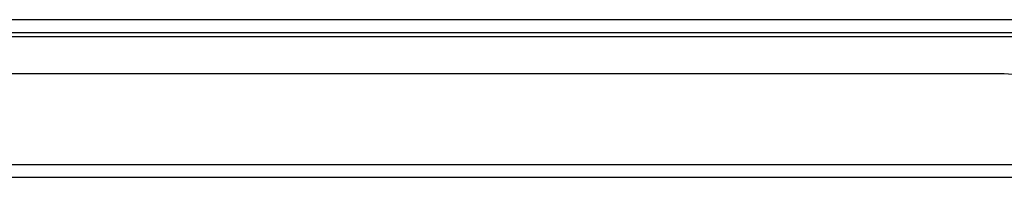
# Model space of a CAD drawing. Header units: inches. Extents: x 28 to 747, y 82 to 346.
# Tile 38 of 246: x 158.92 to 166.5, y 82 to 83.22. Entities that reach past the tile are written whole.
import ezdxf

# ---------------------------------------------------------------- set-up
doc = ezdxf.new("R2010")
doc.units = ezdxf.units.IN
doc.header["$MEASUREMENT"] = 0
doc.layers.add('Visible Edges(ANSI)', color=7, linetype='Continuous', lineweight=25)
doc.layers.add('Visible Tangent Edges(ANSI)', color=7, linetype='Continuous', lineweight=25)

msp = doc.modelspace()

# ---------------------------------------------------------------- linework, layer by layer
at = {"layer": 'Visible Edges(ANSI)'}
for p, q in [((100.5431, 83.1181), (172.3451, 83.1181)), ((166.5026, 82.7985), (148.5876, 82.7985)), ((172.2466, 81.9985), (100.6416, 81.9985))]:
    msp.add_line(p, q, dxfattribs=at)
msp.add_arc((166.5026, 82.4865), 0.312, 0, 90, dxfattribs=at)
at = {"layer": 'Visible Tangent Edges(ANSI)'}
for p, q in [((100.5431, 83.2171), (171.5779, 83.2171)), ((147.7744, 83.0871), (167.3157, 83.0871)), ((100.6416, 82.0975), (172.2466, 82.0975))]:
    msp.add_line(p, q, dxfattribs=at)

doc.saveas('drawing.dxf')
